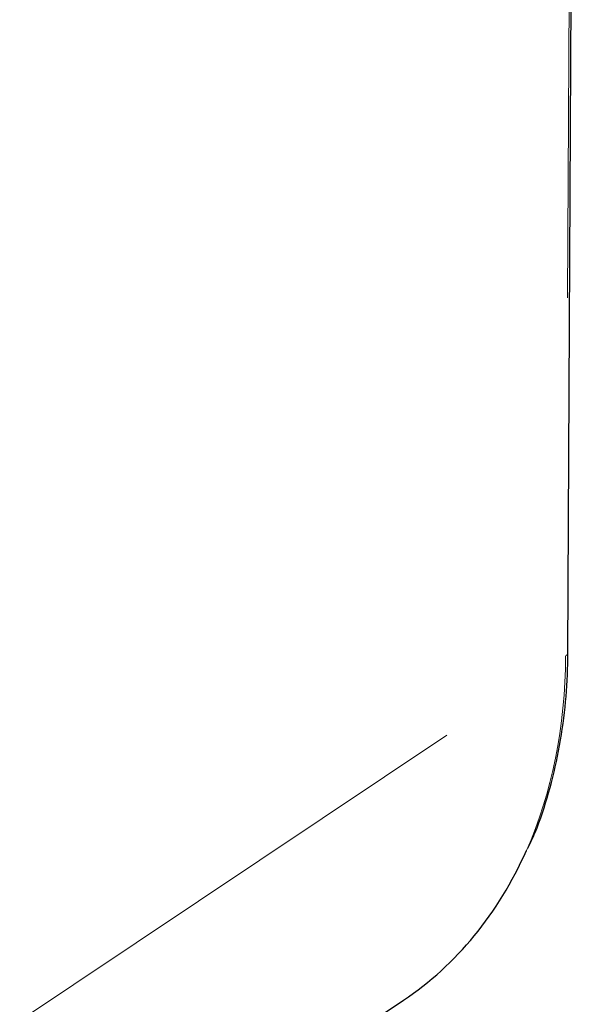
# Model space of a CAD drawing. Header units: millimetres. Extents: x 0 to 4205, y 0 to 2970.
# Tile 7 of 87: x 1669 to 1709, y 343 to 413. Entities that reach past the tile are written whole.
import ezdxf

# ---------------------------------------------------------------- set-up
doc = ezdxf.new("R2010")
doc.units = ezdxf.units.MM
doc.header["$LTSCALE"] = 5

msp = doc.modelspace()

# ---------------------------------------------------------------- linework, layer by layer
at = {"color": 7, "linetype": 'Continuous', "lineweight": 25}
for p, q in [((1708.309, 368.277), (1709.183, 537.868)), ((1634.923, 302.398), (1696.674, 343.672))]:
    msp.add_line(p, q, dxfattribs=at)
at = {"color": 8, "linetype": 'Continuous', "lineweight": 18}
for p, q in [((1708.274, 393.439), (1708.887, 512.263)), ((1708.174, 368.078), (1708.233, 368.123)), ((1654.815, 332.411), (1699.729, 362.431))]:
    msp.add_line(p, q, dxfattribs=at)
msp.add_ellipse((1675.503, 377.634), major_axis=(-19.814, 34.8), ratio=0.745352, start_param=3.644559, end_param=4.054866, dxfattribs=at)
at = {"color": 7, "linetype": 'Continuous', "lineweight": 25}
msp.add_ellipse((1675.503, 377.634), major_axis=(-19.814, 34.8), ratio=0.745352, start_param=3.195006, end_param=3.644559, dxfattribs=at)
msp.add_open_spline([(1705.479, 354.443), (1705.65, 354.808), (1706.232, 356.048), (1706.971, 358.348), (1707.693, 361.314), (1708.137, 364.368), (1708.291, 366.712), (1708.306, 368.009), (1708.309, 368.277)], degree=3, knots=[0, 0, 0, 0, 0.090251, 0.306686, 0.52344, 0.740453, 0.946506, 1, 1, 1, 1], dxfattribs=at)

doc.saveas('drawing.dxf')
